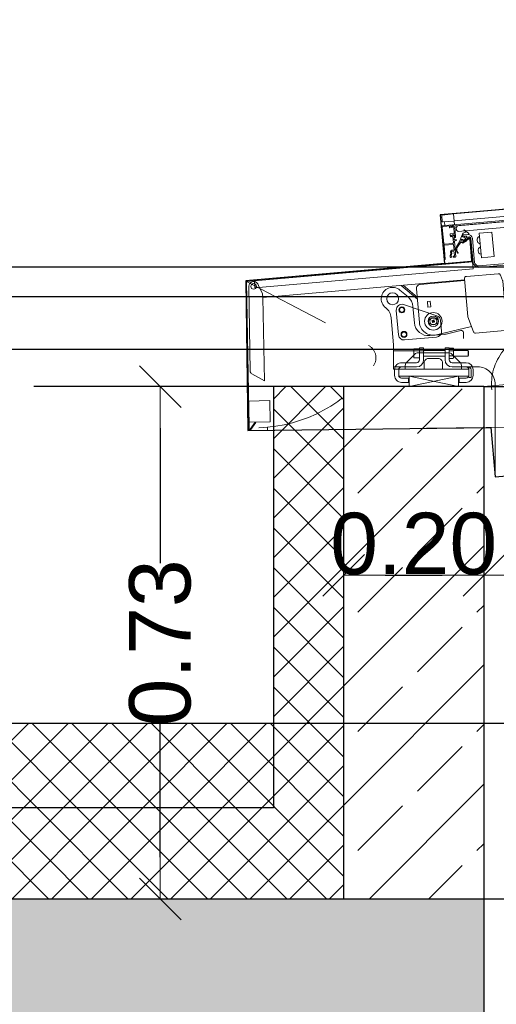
# Model space of a CAD drawing. Header units: metres. Extents: x -12 to 62.3, y -22.2 to 2.8.
# Tile 108 of 214: x 24.1 to 24.8, y -2.5 to -1.1. Entities that reach past the tile are written whole.
import ezdxf

# ---------------------------------------------------------------- set-up
doc = ezdxf.new("R2010")
doc.units = ezdxf.units.M
doc.header["$LTSCALE"] = 20
doc.header["$MEASUREMENT"] = 0
doc.linetypes.add('HIDDEN', pattern=[0.009525, 0.00635, -0.003175])
doc.linetypes.add('SNIT2', pattern=[0.02, 0.01, -0.002, 0.002, -0.002, 0.002, -0.002])
doc.layers.get('0').update_dxf_attribs({"color": 8, "lineweight": 9})
doc.layers.get('Defpoints').update_dxf_attribs({"color": 8, "lineweight": 9})
for name, color, linetype in [('Neubau__ GHIW - Attika', 8, 'Continuous'), ('Neubau__ GHIW- Attika Fassade', 8, 'Continuous'), ('Neubau_A-Dach', 8, 'Continuous'), ('Neubau_A-Decken', 8, 'Continuous'), ('Neubau_B-Aufbau auf Decke oder Dach', 8, 'Continuous'), ('Neubau_S-Linien _ Schraffuren.2D', 8, 'Continuous'), ('Neubau_T-Bemaßung', 8, 'Continuous')]:
    doc.layers.add(name, color=color, linetype=linetype)
doc.layers.add('S-Linien _ Schraffuren.2D', color=8, linetype='Continuous', lineweight=9)
doc.styles.add('ERSTELLTER_STIL_2', font='arial.ttf')
doc.dimstyles.new('ERSTELLTER_STIL__1', dxfattribs={"dimtxt": 0.0875, "dimasz": 0.059375, "dimexe": 0.18, "dimexo": 0.0625, "dimgap": 0, "dimtad": 1, "dimzin": 0, "dimdsep": 46, "dimtxsty": 'ERSTELLTER_STIL_2', "dimblk": 'ARROWHEAD_6', "dimblk1": 'ARROWHEAD_6', "dimblk2": 'ARROWHEAD_6', "dimcen": 0.09, "dimclrd": 7, "dimclre": 7, "dimclrt": 7, "dimazin": 0, "dimtfac": 1, "dimtdec": 4, "dimtmove": 0, "dimatfit": 3, "dimfxl": 1, "dimtolj": 1, "dimtzin": 0, "dimarcsym": 0})
doc.dimstyles.new('ERSTELLTER_STIL__2', dxfattribs={"dimtxt": 0.0875, "dimasz": 0.059375, "dimexe": 0.18, "dimexo": 0.0625, "dimgap": 0, "dimtad": 1, "dimtih": 1, "dimtoh": 1, "dimzin": 0, "dimdsep": 46, "dimtxsty": 'ERSTELLTER_STIL_2', "dimblk": 'ARROWHEAD_6', "dimblk1": 'ARROWHEAD_6', "dimblk2": 'ARROWHEAD_6', "dimcen": 0.09, "dimclrd": 7, "dimclre": 7, "dimclrt": 7, "dimazin": 0, "dimtfac": 1, "dimtdec": 4, "dimtmove": 0, "dimatfit": 3, "dimfxl": 1, "dimtolj": 1, "dimtzin": 0, "dimarcsym": 0})
pattern_1 = [(45, (2952.9134, -10.175), (-0.0848528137, 0.0848528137), []), (45, (2952.87097, -10.13257), (-0.0848528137, 0.0848528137), [0.09, -0.03])]
pattern_2 = [(45, (2952.9134, -10.175), (-0.02828427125, 0.02828427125), []), (135, (2952.9134, -10.175), (0.02828427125, 0.02828427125), [])]

# ---------------------------------------------------------------- blocks, each defined once
blk = doc.blocks.new('ARROWHEAD_6')
at = {"color": 0, "linetype": 'Continuous', "lineweight": 0}
for p, q in [((-0.5, -0.5), (0.5, 0.5)), ((0, 0), (-1, 0))]:
    blk.add_line(p, q, dxfattribs=at)
blk = doc.blocks.new('*D492')
at = {"layer": 'Defpoints', "color": 0, "linetype": 'Continuous', "transparency": 16777216}
for p in [(19.0274, -2.395), (43.301, -2.395), (45.355, -2.695)]:
    blk.add_point(p, dxfattribs=at)
at = {"layer": 'Neubau_T-Bemaßung', "linetype": 'Continuous', "lineweight": -2, "transparency": 16777216}
for p, q in [((19.0274, -2.3356), (19.0274, -2.2763)), ((43.2385, -2.395), (18.8474, -2.395)), ((19.0274, -2.395), (19.0274, -2.4317)), ((19.0274, -2.695), (19.0274, -2.6586)), ((45.2925, -2.695), (18.8474, -2.695)), ((19.0274, -2.7544), (19.0274, -2.8138))]:
    blk.add_line(p, q, dxfattribs=at)
at = {"layer": 'Neubau_T-Bemaßung', "linetype": 'Continuous', "lineweight": -2, "transparency": 16777216, "xscale": 0.059375, "yscale": 0.059375, "zscale": 0.059375}
for p, rotation in [((19.0274, -2.395), 270), ((19.0274, -2.695), 90)]:
    blk.add_blockref('ARROWHEAD_6', p, dxfattribs=dict(at, rotation=rotation))
at = {"layer": 'Neubau_T-Bemaßung', "linetype": 'Continuous', "transparency": 16777216, "insert": (19.0274, -2.5451), "char_height": 0.0875, "attachment_point": 5, "rotation": 90, "style": 'ERSTELLTER_STIL_2'}
blk.add_mtext('\\A1;0.30', dxfattribs=at)
blk = doc.blocks.new('*D493')
at = {"layer": 'Defpoints', "color": 0, "linetype": 'Continuous', "transparency": 16777216}
for p in [(19.0274, -2.145), (55.892, -2.145), (43.301, -2.395)]:
    blk.add_point(p, dxfattribs=at)
at = {"layer": 'Neubau_T-Bemaßung', "linetype": 'Continuous', "lineweight": -2, "transparency": 16777216}
for p, q in [((19.0274, -2.0856), (19.0274, -2.0263)), ((55.8295, -2.145), (18.8474, -2.145)), ((19.0274, -2.145), (19.0274, -2.1562)), ((19.0274, -2.395), (19.0274, -2.3841)), ((43.2385, -2.395), (18.8474, -2.395)), ((19.0274, -2.4544), (19.0274, -2.5138))]:
    blk.add_line(p, q, dxfattribs=at)
at = {"layer": 'Neubau_T-Bemaßung', "linetype": 'Continuous', "lineweight": -2, "transparency": 16777216, "xscale": 0.059375, "yscale": 0.059375, "zscale": 0.059375}
for p, rotation in [((19.0274, -2.145), 270), ((19.0274, -2.395), 90)]:
    blk.add_blockref('ARROWHEAD_6', p, dxfattribs=dict(at, rotation=rotation))
at = {"layer": 'Neubau_T-Bemaßung', "linetype": 'Continuous', "transparency": 16777216, "insert": (19.0274, -2.2701), "char_height": 0.0875, "attachment_point": 5, "rotation": 90, "style": 'ERSTELLTER_STIL_2'}
blk.add_mtext('\\A1;0.25', dxfattribs=at)
blk = doc.blocks.new('*D501')
at = {"layer": 'Defpoints', "color": 0, "linetype": 'Continuous', "transparency": 16777216}
for p in [(19.3774, -2.395), (43.301, -2.395), (45.355, -2.695)]:
    blk.add_point(p, dxfattribs=at)
at = {"layer": 'Neubau_T-Bemaßung', "linetype": 'Continuous', "lineweight": -2, "transparency": 16777216}
for p, q in [((19.3774, -2.3356), (19.3774, -2.2763)), ((43.2385, -2.395), (19.1974, -2.395)), ((19.3774, -2.395), (19.3774, -2.4317)), ((19.3774, -2.695), (19.3774, -2.6586)), ((45.2925, -2.695), (19.1974, -2.695)), ((19.3774, -2.7544), (19.3774, -2.8138))]:
    blk.add_line(p, q, dxfattribs=at)
at = {"layer": 'Neubau_T-Bemaßung', "linetype": 'Continuous', "lineweight": -2, "transparency": 16777216, "xscale": 0.059375, "yscale": 0.059375, "zscale": 0.059375}
for p, rotation in [((19.3774, -2.395), 270), ((19.3774, -2.695), 90)]:
    blk.add_blockref('ARROWHEAD_6', p, dxfattribs=dict(at, rotation=rotation))
at = {"layer": 'Neubau_T-Bemaßung', "linetype": 'Continuous', "transparency": 16777216, "insert": (19.3774, -2.5451), "char_height": 0.0875, "attachment_point": 5, "rotation": 90, "style": 'ERSTELLTER_STIL_2'}
blk.add_mtext('\\A1;0.30', dxfattribs=at)
blk = doc.blocks.new('*D442')
at = {"layer": 'Defpoints', "color": 0, "linetype": 'Continuous', "transparency": 16777216}
for p in [(2.6448, -2.395), (43.301, -2.395), (45.355, -2.695)]:
    blk.add_point(p, dxfattribs=at)
at = {"layer": 'Neubau_T-Bemaßung', "linetype": 'Continuous', "lineweight": -2, "transparency": 16777216}
for p, q in [((2.6448, -2.3356), (2.6448, -2.2763)), ((43.2385, -2.395), (2.4648, -2.395)), ((2.6448, -2.395), (2.6448, -2.4317)), ((2.6448, -2.695), (2.6448, -2.6586)), ((45.2925, -2.695), (2.4648, -2.695)), ((2.6448, -2.7544), (2.6448, -2.8138))]:
    blk.add_line(p, q, dxfattribs=at)
at = {"layer": 'Neubau_T-Bemaßung', "linetype": 'Continuous', "lineweight": -2, "transparency": 16777216, "xscale": 0.059375, "yscale": 0.059375, "zscale": 0.059375}
for p, rotation in [((2.6448, -2.395), 270), ((2.6448, -2.695), 90)]:
    blk.add_blockref('ARROWHEAD_6', p, dxfattribs=dict(at, rotation=rotation))
at = {"layer": 'Neubau_T-Bemaßung', "linetype": 'Continuous', "transparency": 16777216, "insert": (2.6448, -2.5451), "char_height": 0.0875, "attachment_point": 5, "rotation": 90, "style": 'ERSTELLTER_STIL_2'}
blk.add_mtext('\\A1;0.30', dxfattribs=at)
blk = doc.blocks.new('*D443')
at = {"layer": 'Defpoints', "color": 0, "linetype": 'Continuous', "transparency": 16777216}
for p in [(2.6448, -2.145), (55.892, -2.145), (43.301, -2.395)]:
    blk.add_point(p, dxfattribs=at)
at = {"layer": 'Neubau_T-Bemaßung', "linetype": 'Continuous', "lineweight": -2, "transparency": 16777216}
for p, q in [((2.6448, -2.0856), (2.6448, -2.0263)), ((55.8295, -2.145), (2.4648, -2.145)), ((2.6448, -2.145), (2.6448, -2.1562)), ((2.6448, -2.395), (2.6448, -2.3841)), ((43.2385, -2.395), (2.4648, -2.395)), ((2.6448, -2.4544), (2.6448, -2.5138))]:
    blk.add_line(p, q, dxfattribs=at)
at = {"layer": 'Neubau_T-Bemaßung', "linetype": 'Continuous', "lineweight": -2, "transparency": 16777216, "xscale": 0.059375, "yscale": 0.059375, "zscale": 0.059375}
for p, rotation in [((2.6448, -2.145), 270), ((2.6448, -2.395), 90)]:
    blk.add_blockref('ARROWHEAD_6', p, dxfattribs=dict(at, rotation=rotation))
at = {"layer": 'Neubau_T-Bemaßung', "linetype": 'Continuous', "transparency": 16777216, "insert": (2.6448, -2.2701), "char_height": 0.0875, "attachment_point": 5, "rotation": 90, "style": 'ERSTELLTER_STIL_2'}
blk.add_mtext('\\A1;0.25', dxfattribs=at)
blk = doc.blocks.new('*D449')
at = {"layer": 'Defpoints', "color": 0, "linetype": 'Continuous', "transparency": 16777216}
for p in [(2.9948, -2.395), (43.301, -2.395), (45.355, -2.695)]:
    blk.add_point(p, dxfattribs=at)
at = {"layer": 'Neubau_T-Bemaßung', "linetype": 'Continuous', "lineweight": -2, "transparency": 16777216}
for p, q in [((2.9948, -2.3356), (2.9948, -2.2763)), ((43.2385, -2.395), (2.8148, -2.395)), ((2.9948, -2.395), (2.9948, -2.4317)), ((2.9948, -2.695), (2.9948, -2.6586)), ((45.2925, -2.695), (2.8148, -2.695)), ((2.9948, -2.7544), (2.9948, -2.8138))]:
    blk.add_line(p, q, dxfattribs=at)
at = {"layer": 'Neubau_T-Bemaßung', "linetype": 'Continuous', "lineweight": -2, "transparency": 16777216, "xscale": 0.059375, "yscale": 0.059375, "zscale": 0.059375}
for p, rotation in [((2.9948, -2.395), 270), ((2.9948, -2.695), 90)]:
    blk.add_blockref('ARROWHEAD_6', p, dxfattribs=dict(at, rotation=rotation))
at = {"layer": 'Neubau_T-Bemaßung', "linetype": 'Continuous', "transparency": 16777216, "insert": (2.9948, -2.5451), "char_height": 0.0875, "attachment_point": 5, "rotation": 90, "style": 'ERSTELLTER_STIL_2'}
blk.add_mtext('\\A1;0.30', dxfattribs=at)
blk = doc.blocks.new('*D411')
at = {"layer": 'Defpoints', "color": 0, "linetype": 'Continuous', "transparency": 16777216}
for p in [(24.58, -1.665), (24.78, -1.665), (24.78, -1.9338)]:
    blk.add_point(p, dxfattribs=at)
at = {"layer": 'Neubau_T-Bemaßung', "linetype": 'Continuous', "lineweight": -2, "transparency": 16777216}
for p, q in [((24.58, -1.7275), (24.58, -2.1138)), ((24.78, -1.7275), (24.78, -2.1138)), ((24.6394, -1.9338), (24.7206, -1.9338))]:
    blk.add_line(p, q, dxfattribs=at)
at = {"layer": 'Neubau_T-Bemaßung', "linetype": 'Continuous', "lineweight": -2, "transparency": 16777216, "xscale": 0.059375, "yscale": 0.059375, "zscale": 0.059375, "rotation": 180}
blk.add_blockref('ARROWHEAD_6', (24.58, -1.9338), dxfattribs=at)
at = {"layer": 'Neubau_T-Bemaßung', "linetype": 'Continuous', "lineweight": -2, "transparency": 16777216, "xscale": 0.059375, "yscale": 0.059375, "zscale": 0.059375}
blk.add_blockref('ARROWHEAD_6', (24.78, -1.9338), dxfattribs=at)
at = {"layer": 'Neubau_T-Bemaßung', "linetype": 'Continuous', "transparency": 16777216, "insert": (24.68, -1.8891), "char_height": 0.0875, "attachment_point": 5, "style": 'ERSTELLTER_STIL_2'}
blk.add_mtext('\\A1;0.20', dxfattribs=at)
blk = doc.blocks.new('*D412')
at = {"layer": 'Defpoints', "color": 0, "linetype": 'Continuous', "transparency": 16777216}
for p in [(24.78, -1.665), (30.03, -1.665), (30.03, -1.9338)]:
    blk.add_point(p, dxfattribs=at)
at = {"layer": 'Neubau_T-Bemaßung', "linetype": 'Continuous', "lineweight": -2, "transparency": 16777216}
for p, q in [((24.78, -1.7275), (24.78, -2.1138)), ((30.03, -1.7275), (30.03, -2.1138)), ((24.8394, -1.9338), (29.9706, -1.9338))]:
    blk.add_line(p, q, dxfattribs=at)
at = {"layer": 'Neubau_T-Bemaßung', "linetype": 'Continuous', "lineweight": -2, "transparency": 16777216, "xscale": 0.059375, "yscale": 0.059375, "zscale": 0.059375, "rotation": 180}
blk.add_blockref('ARROWHEAD_6', (24.78, -1.9338), dxfattribs=at)
at = {"layer": 'Neubau_T-Bemaßung', "linetype": 'Continuous', "lineweight": -2, "transparency": 16777216, "xscale": 0.059375, "yscale": 0.059375, "zscale": 0.059375}
blk.add_blockref('ARROWHEAD_6', (30.03, -1.9338), dxfattribs=at)
at = {"layer": 'Neubau_T-Bemaßung', "linetype": 'Continuous', "transparency": 16777216, "insert": (27.4015, -1.8891), "char_height": 0.0875, "attachment_point": 5, "style": 'ERSTELLTER_STIL_2'}
blk.add_mtext('\\A1;5.25', dxfattribs=at)
blk = doc.blocks.new('*D414')
at = {"layer": 'Defpoints', "color": 0, "linetype": 'Continuous', "transparency": 16777216}
for p in [(24.3188, -1.665), (24.58, -1.665), (24.58, -2.395)]:
    blk.add_point(p, dxfattribs=at)
at = {"layer": 'Neubau_T-Bemaßung', "linetype": 'Continuous', "lineweight": -2, "transparency": 16777216}
for p, q in [((24.5175, -1.665), (24.1388, -1.665)), ((24.3188, -1.7244), (24.3188, -1.9165)), ((24.3188, -2.3356), (24.3188, -2.1438)), ((24.5175, -2.395), (24.1388, -2.395))]:
    blk.add_line(p, q, dxfattribs=at)
at = {"layer": 'Neubau_T-Bemaßung', "linetype": 'Continuous', "lineweight": -2, "transparency": 16777216, "xscale": 0.059375, "yscale": 0.059375, "zscale": 0.059375}
for p, rotation in [((24.3188, -1.665), 90), ((24.3188, -2.395), 270)]:
    blk.add_blockref('ARROWHEAD_6', p, dxfattribs=dict(at, rotation=rotation))
at = {"layer": 'Neubau_T-Bemaßung', "linetype": 'Continuous', "transparency": 16777216, "insert": (24.3188, -2.0301), "char_height": 0.0875, "attachment_point": 5, "rotation": 90, "style": 'ERSTELLTER_STIL_2'}
blk.add_mtext('\\A1;0.73', dxfattribs=at)
blk = doc.blocks.new('*D426')
at = {"layer": 'Defpoints', "color": 0, "linetype": 'Continuous', "transparency": 16777216}
for p in [(8.7601, -2.395), (43.301, -2.395), (45.355, -2.695)]:
    blk.add_point(p, dxfattribs=at)
at = {"layer": 'Neubau_T-Bemaßung', "linetype": 'Continuous', "lineweight": -2, "transparency": 16777216}
for p, q in [((8.7601, -2.3356), (8.7601, -2.2763)), ((43.2385, -2.395), (8.5801, -2.395)), ((8.7601, -2.395), (8.7601, -2.4317)), ((8.7601, -2.695), (8.7601, -2.6586)), ((45.2925, -2.695), (8.5801, -2.695)), ((8.7601, -2.7544), (8.7601, -2.8138))]:
    blk.add_line(p, q, dxfattribs=at)
at = {"layer": 'Neubau_T-Bemaßung', "linetype": 'Continuous', "lineweight": -2, "transparency": 16777216, "xscale": 0.059375, "yscale": 0.059375, "zscale": 0.059375}
for p, rotation in [((8.7601, -2.395), 270), ((8.7601, -2.695), 90)]:
    blk.add_blockref('ARROWHEAD_6', p, dxfattribs=dict(at, rotation=rotation))
at = {"layer": 'Neubau_T-Bemaßung', "linetype": 'Continuous', "transparency": 16777216, "insert": (8.7601, -2.5451), "char_height": 0.0875, "attachment_point": 5, "rotation": 90, "style": 'ERSTELLTER_STIL_2'}
blk.add_mtext('\\A1;0.30', dxfattribs=at)
blk = doc.blocks.new('*D427')
at = {"layer": 'Defpoints', "color": 0, "linetype": 'Continuous', "transparency": 16777216}
for p in [(8.7601, -2.145), (55.892, -2.145), (43.301, -2.395)]:
    blk.add_point(p, dxfattribs=at)
at = {"layer": 'Neubau_T-Bemaßung', "linetype": 'Continuous', "lineweight": -2, "transparency": 16777216}
for p, q in [((8.7601, -2.0856), (8.7601, -2.0263)), ((55.8295, -2.145), (8.5801, -2.145)), ((8.7601, -2.145), (8.7601, -2.1562)), ((8.7601, -2.395), (8.7601, -2.3841)), ((43.2385, -2.395), (8.5801, -2.395)), ((8.7601, -2.4544), (8.7601, -2.5138))]:
    blk.add_line(p, q, dxfattribs=at)
at = {"layer": 'Neubau_T-Bemaßung', "linetype": 'Continuous', "lineweight": -2, "transparency": 16777216, "xscale": 0.059375, "yscale": 0.059375, "zscale": 0.059375}
for p, rotation in [((8.7601, -2.145), 270), ((8.7601, -2.395), 90)]:
    blk.add_blockref('ARROWHEAD_6', p, dxfattribs=dict(at, rotation=rotation))
at = {"layer": 'Neubau_T-Bemaßung', "linetype": 'Continuous', "transparency": 16777216, "insert": (8.7601, -2.2701), "char_height": 0.0875, "attachment_point": 5, "rotation": 90, "style": 'ERSTELLTER_STIL_2'}
blk.add_mtext('\\A1;0.25', dxfattribs=at)
blk = doc.blocks.new('*D433')
at = {"layer": 'Defpoints', "color": 0, "linetype": 'Continuous', "transparency": 16777216}
for p in [(9.1101, -2.395), (43.301, -2.395), (45.355, -2.695)]:
    blk.add_point(p, dxfattribs=at)
at = {"layer": 'Neubau_T-Bemaßung', "linetype": 'Continuous', "lineweight": -2, "transparency": 16777216}
for p, q in [((9.1101, -2.3356), (9.1101, -2.2763)), ((43.2385, -2.395), (8.9301, -2.395)), ((9.1101, -2.395), (9.1101, -2.4317)), ((9.1101, -2.695), (9.1101, -2.6586)), ((45.2925, -2.695), (8.9301, -2.695)), ((9.1101, -2.7544), (9.1101, -2.8138))]:
    blk.add_line(p, q, dxfattribs=at)
at = {"layer": 'Neubau_T-Bemaßung', "linetype": 'Continuous', "lineweight": -2, "transparency": 16777216, "xscale": 0.059375, "yscale": 0.059375, "zscale": 0.059375}
for p, rotation in [((9.1101, -2.395), 270), ((9.1101, -2.695), 90)]:
    blk.add_blockref('ARROWHEAD_6', p, dxfattribs=dict(at, rotation=rotation))
at = {"layer": 'Neubau_T-Bemaßung', "linetype": 'Continuous', "transparency": 16777216, "insert": (9.1101, -2.5451), "char_height": 0.0875, "attachment_point": 5, "rotation": 90, "style": 'ERSTELLTER_STIL_2'}
blk.add_mtext('\\A1;0.30', dxfattribs=at)

msp = doc.modelspace()

# ---------------------------------------------------------------- hatches: boundary and pattern name
at = {"layer": 'Neubau__ GHIW - Attika', "linetype": 'Continuous'}
h = msp.add_hatch(dxfattribs=at)
h.set_pattern_fill('BETON__STAHLBETON_0001', color=256, style=0, pattern_type=2)
h.set_pattern_definition(pattern_1)
h.paths.add_polyline_path([(24.78, -1.665), (24.58, -1.665), (24.58, -2.395), (24.78, -2.395)])
at = {"layer": 'Neubau_A-Dach', "linetype": 'Continuous'}
h = msp.add_hatch(dxfattribs=at)
h.set_pattern_fill('DÄMMUNG__HART_1_0001', color=256, style=0, pattern_type=2)
h.set_pattern_definition(pattern_2)
h.paths.add_polyline_path([(24.58, -1.665), (24.48, -1.665), (24.48, -2.265), (24.58, -2.265)])
at = {"layer": 'Neubau_A-Decken', "linetype": 'Continuous'}
h = msp.add_hatch(dxfattribs=at)
h.set_pattern_fill('BETON__STAHLBETON_0001', color=256, style=0, pattern_type=2)
h.set_pattern_definition(pattern_1)
h.paths.add_polyline_path([(24.78, -2.395), (12.4, -2.395), (12.4, -2.695), (24.78, -2.695)])
at = {"layer": 'Neubau_B-Aufbau auf Decke oder Dach', "linetype": 'Continuous'}
h = msp.add_hatch(dxfattribs=at)
h.set_pattern_fill('DÄMMUNG__HART_1_0001', color=256, style=0, pattern_type=2)
h.set_pattern_definition(pattern_2)
h.paths.add_polyline_path([(12.7, -2.265), (24.48, -2.265), (24.48, -2.145), (12.7, -2.145)])
h = msp.add_hatch(dxfattribs=at)
h.set_pattern_fill('DÄMMUNG__HART_1_0001', color=256, style=0, pattern_type=2)
h.set_pattern_definition(pattern_2)
h.paths.add_polyline_path([(12.6, -2.395), (24.58, -2.395), (24.58, -2.265), (12.6, -2.265)])

# ---------------------------------------------------------------- linework, layer by layer
at = {"layer": 'Neubau__ GHIW - Attika', "linetype": 'Continuous'}
for q in [(24.58, -1.665), (30.03, -1.665), (24.78, -2.395)]:
    msp.add_line((24.78, -1.665), q, dxfattribs=at)
at = {"layer": 'Neubau__ GHIW - Attika', "linetype": 'Continuous', "flags": 128}
msp.add_lwpolyline([(24.58, -1.665), (24.58, -2.265), (24.58, -2.395)], dxfattribs=at)
at = {"layer": 'Neubau__ GHIW- Attika Fassade', "linetype": 'Continuous'}
for p, q in [((45.81, -1.4949), (12.6, -1.4949)), ((45.0223, -1.537), (12.6, -1.537)), ((45.0223, -1.612), (12.6, -1.612))]:
    msp.add_line(p, q, dxfattribs=at)
at = {"layer": 'Neubau_A-Dach', "linetype": 'Continuous'}
for p, q in [((24.48, -1.665), (24.48, -2.145)), ((24.58, -1.665), (24.48, -1.665)), ((24.48, -2.145), (24.48, -2.265))]:
    msp.add_line(p, q, dxfattribs=at)
at = {"layer": 'Neubau_A-Decken', "linetype": 'Continuous'}
msp.add_line((24.78, -2.395), (24.78, -2.695), dxfattribs=at)
at = {"layer": 'Neubau_A-Decken', "linetype": 'Continuous', "flags": 128}
msp.add_lwpolyline([(24.78, -2.395), (24.58, -2.395), (12.6, -2.395), (12.4, -2.395)], dxfattribs=at)
at = {"layer": 'Neubau_B-Aufbau auf Decke oder Dach', "linetype": 'Continuous'}
for p, q in [((24.48, -2.145), (12.7, -2.145)), ((24.48, -2.265), (12.7, -2.265))]:
    msp.add_line(p, q, dxfattribs=at)
at = {"layer": 'Neubau_S-Linien _ Schraffuren.2D', "linetype": 'Continuous', "flags": 128}
msp.add_lwpolyline([(24.7239, -1.4897), (24.4408, -1.5144), (24.4437, -1.7278), (24.7901, -1.7231), (24.7962, -1.7935), (27.405, -1.5656), (30.0137, -1.7936), (30.0199, -1.7232), (30.3663, -1.7278), (30.3691, -1.5144), (30.0861, -1.4897), (30.0921, -1.4207), (30.0467, -1.4167), (27.5001, -1.1942), (27.5037, -1.1525), (27.5021, -1.1509), (27.4048, -1.1424), (27.3079, -1.1509), (27.3063, -1.1528), (27.3109, -1.1941), (24.7633, -1.4167), (24.7179, -1.4206)], close=True, dxfattribs=at)
at = {"layer": 'S-Linien _ Schraffuren.2D', "linetype": 'HIDDEN'}
msp.add_line((24.78, -1.665), (27.405, -1.4334), dxfattribs=at)
at = {"layer": 'S-Linien _ Schraffuren.2D', "linetype": 'Continuous'}
for p, q in [((24.4652, -1.5382), (24.7525, -1.5131)), ((24.7363, -1.6139), (24.7369, -1.6121)), ((24.7247, -1.6137), (24.6942, -1.6137)), ((24.6942, -1.6217), (24.7247, -1.6217)), ((24.7307, -1.6139), (24.7363, -1.6139)), ((24.7307, -1.6214), (24.7363, -1.6214)), ((24.7575, -1.6137), (24.7369, -1.6137)), ((24.7369, -1.6217), (24.7575, -1.6217))]:
    msp.add_line(p, q, dxfattribs=at)
at = {"layer": 'S-Linien _ Schraffuren.2D', "color": 21, "linetype": 'Continuous'}
for points in [[(24.7367, -1.419), (27.3111, -1.1941)], [(24.7376, -1.429), (27.3119, -1.2041)], [(27.3346, -1.2178), (24.7432, -1.4442), (24.741, -1.4424), (24.7407, -1.4384), (24.7425, -1.4362), (27.3339, -1.2098), (27.3369, -1.2444)], [(24.738, -1.4345), (24.7367, -1.4189)], [(24.6621, -1.521), (24.6852, -1.5404)], [(24.6849, -1.5375), (24.6649, -1.5207)], [(24.7103, -1.573), (24.7057, -1.5709)], [(24.7091, -1.5697), (24.707, -1.5742)], [(24.651, -1.614), (24.695, -1.614)], [(24.7363, -1.6252), (24.7369, -1.6233)], [(24.7437, -1.65), (24.6737, -1.665)], [(24.7437, -1.665), (24.6737, -1.65)]]:
    msp.add_lwpolyline(points, dxfattribs=at)
for points in [[(24.7367, -1.4189), (24.7205, -1.4207, 0.414746), (24.72, -1.4213), (24.7208, -1.4298, 0.405473), (24.7213, -1.4303), (24.7376, -1.4293)], [(24.7228, -1.4302, -0.413856), (24.7239, -1.4311), (24.7243, -1.4352, -0.119411), (24.7242, -1.4357)], [(24.8181, -1.4275), (24.7364, -1.4346, 0.829834), (24.7363, -1.4354, -0.308298), (24.7368, -1.436), (24.7369, -1.4365, -0.416881), (24.7364, -1.4371), (24.7339, -1.4373, -0.396691), (24.7336, -1.437), (24.7336, -1.4369, 0.199407), (24.7335, -1.4367), (24.733, -1.4363, 0.346302), (24.7326, -1.4363), (24.7314, -1.4371, 0.271704), (24.731, -1.438), (24.731, -1.4386, 0.411874), (24.7316, -1.439), (24.7365, -1.4386, -0.412562), (24.7371, -1.439), (24.7377, -1.4467, -0.45726), (24.7373, -1.4472), (24.7323, -1.4476, 0.41568), (24.7319, -1.4482), (24.7319, -1.4488, 0.269968), (24.7325, -1.4496), (24.7338, -1.4502, 0.302573), (24.7341, -1.4501), (24.7351, -1.449, -0.225475), (24.7353, -1.4489), (24.7374, -1.4487, -0.416252), (24.738, -1.4491), (24.7383, -1.4525, 0.410926), (24.7386, -1.4528), (24.7395, -1.4527, 0.440901), (24.7398, -1.4524), (24.7384, -1.4365, -0.421371), (24.7388, -1.4359), (24.8212, -1.4287, 0.813522)], [(24.4419, -1.5153), (24.7619, -1.4873, 0.415533), (24.7636, -1.4854), (24.7609, -1.4549, 0.579281), (24.7581, -1.4536), (24.7493, -1.4598), (24.7498, -1.4606), (24.7587, -1.4544, -0.583205), (24.7599, -1.455), (24.7626, -1.4855, -0.422495), (24.7618, -1.4864), (24.4408, -1.5144)], [(24.8093, -1.492), (24.7721, -1.4952, -0.19876), (24.7692, -1.4943), (24.7661, -1.4917, -0.19855), (24.7647, -1.489), (24.7616, -1.454, 0.81764), (24.7568, -1.4534), (24.7561, -1.4556, -0.292268), (24.7513, -1.4593), (24.7483, -1.4596, -0.59819), (24.7473, -1.4583), (24.7479, -1.4565, -0.416422), (24.7498, -1.4556), (24.75, -1.4557, -0.431938), (24.7502, -1.4559), (24.7498, -1.4572, 0.552584), (24.75, -1.4574), (24.7512, -1.4573, 0.301772), (24.7542, -1.4549), (24.7549, -1.4528, -0.093332), (24.7557, -1.4514, 0.67246), (24.7552, -1.4506), (24.752, -1.4508, 0.266556), (24.7518, -1.451), (24.7514, -1.4522, -0.405401), (24.7511, -1.4523), (24.7509, -1.4522, -0.413851), (24.7499, -1.4504), (24.7501, -1.4496, -0.305696), (24.751, -1.4489), (24.7571, -1.4484, -0.413738), (24.7636, -1.4538), (24.7667, -1.4888, 0.195932), (24.7674, -1.4902), (24.7705, -1.4928, 0.19694), (24.7719, -1.4932), (24.8129, -1.4896, -0.419621)], [(24.774, -1.4517, 0.537311), (24.7734, -1.4514, 0.661928), (24.7743, -1.4617, 0.537313), (24.7748, -1.4613)], [(24.7753, -1.4667, 0.537311), (24.7747, -1.4663, 0.661928), (24.7756, -1.4766, 0.537313), (24.7761, -1.4762)], [(24.4408, -1.5144), (24.4445, -1.7254, 0.726565), (24.4478, -1.7264), (24.4548, -1.7161), (24.4539, -1.7155), (24.447, -1.7258, -0.741441), (24.4455, -1.7254), (24.4419, -1.5153)], [(24.7526, -1.5139), (24.6894, -1.5194, 0.415638), (24.6839, -1.5259), (24.6881, -1.5737, 0.457759), (24.7126, -1.5914), (24.7623, -1.5796)], [(24.7509, -1.5967), (24.7509, -1.5881, 0.484442), (24.7472, -1.5852), (24.7261, -1.5902, -0.036624), (24.7232, -1.5907), (24.7028, -1.5925, -0.414215), (24.6811, -1.5743), (24.679, -1.5508, 0.198913), (24.672, -1.5372), (24.6604, -1.5275, 1.02231), (24.6401, -1.5528, -0.210407), (24.6479, -1.567), (24.6512, -1.6055), (24.6512, -1.612), (24.6512, -1.637)], [(27.405, -1.5656), (24.7962, -1.7935), (24.7962, -1.662, 0.414214), (24.7712, -1.637), (24.748, -1.637)], [(24.7577, -1.637, -0.414214), (24.7617, -1.641), (24.7617, -1.6523), (24.7587, -1.6523), (24.7587, -1.641, 0.414214), (24.7577, -1.64), (24.721, -1.64), (24.721, -1.631, 0.414214), (24.715, -1.625), (24.701, -1.625, 0.414214), (24.695, -1.631), (24.695, -1.64), (24.651, -1.64), (24.651, -1.637), (24.668, -1.637)], [(24.748, -1.64), (24.748, -1.635, 0.198911), (24.7462, -1.6307), (24.7342, -1.6187, 0.198914), (24.73, -1.617), (24.686, -1.617, 0.198911), (24.6817, -1.6187), (24.6697, -1.6307, 0.198913), (24.668, -1.635), (24.668, -1.64)]]:
    msp.add_lwpolyline(points, format="xyb", dxfattribs=at)
for points in [[(24.7364, -1.4625), (24.7236, -1.4636, 0.555735), (24.7232, -1.4642), (24.7248, -1.4833, -0.431701), (24.7244, -1.4839), (24.7239, -1.4839, -0.421437), (24.7234, -1.4834), (24.7193, -1.4366, -0.418621), (24.7197, -1.4361), (24.7355, -1.4347, -0.412582), (24.736, -1.4352), (24.736, -1.4354, -0.243909), (24.7359, -1.4357), (24.7344, -1.4369, -0.358827), (24.7341, -1.4369), (24.7333, -1.4362, 0.191931), (24.733, -1.4362), (24.7216, -1.4372, 0.419397), (24.7207, -1.4383), (24.7229, -1.4612, 0.418492), (24.724, -1.4621), (24.7356, -1.4611, 0.442352), (24.7365, -1.46), (24.7357, -1.4516, 0.41205), (24.7354, -1.4513), (24.7331, -1.4515, -0.413338), (24.7326, -1.451), (24.7325, -1.4507, -0.417463), (24.733, -1.4502), (24.7343, -1.4501, 0.231969), (24.7345, -1.45), (24.7351, -1.4492, -0.352386), (24.7355, -1.4491), (24.7378, -1.4505, -0.244781), (24.7381, -1.4508), (24.7381, -1.4513, -0.417272), (24.7378, -1.4516), (24.7377, -1.4516, 0.414438), (24.7375, -1.4519), (24.7378, -1.4556, 0.399792), (24.7381, -1.4559), (24.7404, -1.4559, -0.810885), (24.7406, -1.4568), (24.7382, -1.4579, 0.312856), (24.738, -1.4582), (24.7399, -1.48, -0.448681), (24.7395, -1.4805), (24.737, -1.4808, -0.427747), (24.7364, -1.4803), (24.7364, -1.4798, -0.424966), (24.7368, -1.4793), (24.7378, -1.4792, 0.455157), (24.7383, -1.4786), (24.7379, -1.4741, 0.414289), (24.7357, -1.4723), (24.7345, -1.4724, 0.421036), (24.734, -1.473), (24.7343, -1.4755, -0.074246), (24.7342, -1.4757), (24.7335, -1.4784, 0.135313), (24.7335, -1.4785), (24.7337, -1.4805, -0.421403), (24.7332, -1.4811), (24.7327, -1.4811, -0.418323), (24.7322, -1.4807), (24.732, -1.4784, -0.094143), (24.732, -1.4782), (24.7327, -1.4756, 0.083924), (24.7327, -1.4754), (24.7325, -1.4731, -0.412208), (24.7344, -1.4709), (24.7371, -1.4707, 0.398925), (24.7375, -1.4702), (24.7369, -1.463, 0.416539)], [(24.7502, -1.4493), (24.7495, -1.4514, 0.412056), (24.7497, -1.4518), (24.7514, -1.4523, 0.382292), (24.7516, -1.4522), (24.7519, -1.4516, -0.617464), (24.7522, -1.4516), (24.7535, -1.4541, -0.413208), (24.7529, -1.4557), (24.7505, -1.4569, -0.650478), (24.7502, -1.4567), (24.7503, -1.4561, 0.393338), (24.7502, -1.4558), (24.7486, -1.4553, 0.42819), (24.7482, -1.4555), (24.747, -1.4592), (24.7421, -1.4667, 0.395513), (24.7434, -1.4743, -0.811027), (24.7431, -1.4748, -0.402339), (24.7411, -1.4661), (24.7455, -1.4587), (24.7485, -1.4496, -0.279563), (24.754, -1.4449, 0.61975), (24.7541, -1.4443), (24.7517, -1.442, -0.98295), (24.752, -1.4417), (24.7582, -1.4464, -0.691364), (24.7576, -1.4483), (24.7507, -1.4489, 0.302715), (24.7502, -1.4493)], [(24.7523, -1.5114), (24.757, -1.565, 0.081362), (24.7572, -1.5658), (24.765, -1.5869, 0.343995), (24.7681, -1.5888), (24.81, -1.5852, 0.417513), (24.8127, -1.5819), (24.8069, -1.5148, 0.080123), (24.8067, -1.514), (24.8035, -1.5061, 0.33267), (24.8004, -1.5042), (24.7551, -1.5081, 0.42128)], [(24.4449, -1.5224), (24.447, -1.6429, 0.267949), (24.4495, -1.6471), (24.4672, -1.6569), (24.4652, -1.538), (24.4645, -1.5327), (24.4587, -1.5209, 0.912946)], [(24.6669, -1.5986), (24.7125, -1.5947, 0.414215), (24.7198, -1.586), (24.7184, -1.571, 0.297984), (24.713, -1.5642), (24.6657, -1.5482, 0.54085), (24.6552, -1.5565), (24.6583, -1.5914, 0.414213)], [(24.7108, -1.576, 1.000004), (24.7101, -1.5675), (24.7051, -1.5679, 0.99999), (24.7059, -1.5764)], [(24.6842, -1.637), (24.6627, -1.637, 0.41423), (24.6587, -1.641), (24.6587, -1.649, 0.41423), (24.6627, -1.653), (24.6727, -1.653), (24.6727, -1.659), (24.6627, -1.659, -0.414218), (24.6527, -1.649), (24.6527, -1.641, -0.424625), (24.6631, -1.631), (24.6842, -1.631, 0.414125), (24.6882, -1.627), (24.6882, -1.61), (24.6942, -1.61), (24.6942, -1.627, -0.413909)], [(24.6882, -1.6242), (24.6882, -1.6112), (24.681, -1.6112, 0.414175), (24.6802, -1.612), (24.6802, -1.6234, 0.411904), (24.681, -1.6242)], [(24.7547, -1.637, -0.414213), (24.7587, -1.641), (24.7587, -1.649, -0.414225), (24.7547, -1.653), (24.7447, -1.653), (24.7447, -1.659), (24.7547, -1.659, 0.414218), (24.7647, -1.649), (24.7647, -1.641, 0.41421), (24.7547, -1.631), (24.7546, -1.631), (24.7545, -1.631), (24.7544, -1.631), (24.7544, -1.631), (24.7543, -1.631), (24.7543, -1.631), (24.7542, -1.631), (24.7347, -1.631, -0.414052), (24.7307, -1.627), (24.7307, -1.61), (24.7247, -1.61), (24.7247, -1.627, 0.413972), (24.7347, -1.637)]]:
    msp.add_lwpolyline(points, format="xyb", close=True, dxfattribs=at)
for points in [[(24.7735, -1.4465), (24.7766, -1.4814), (24.7945, -1.4798), (24.7915, -1.445)], [(24.4529, -1.5143), (24.4538, -1.5243), (24.7646, -1.4972), (24.7637, -1.4872)], [(24.7002, -1.552), (24.7042, -1.5516), (24.7035, -1.5436), (24.6995, -1.544)], [(24.7307, -1.6252), (24.7363, -1.6252), (24.7369, -1.6242), (24.7369, -1.6112), (24.7363, -1.6102), (24.7307, -1.6102)], [(24.7575, -1.6217), (24.7575, -1.6137), (24.7582, -1.6144), (24.7582, -1.621)], [(24.6587, -1.64), (24.7587, -1.64), (24.7587, -1.65), (24.6587, -1.65)], [(24.7437, -1.65), (24.6737, -1.65), (24.6737, -1.665), (24.7437, -1.665)], [(24.4453, -1.7157), (24.4753, -1.7151), (24.4748, -1.6851), (24.4448, -1.6857)]]:
    msp.add_lwpolyline(points, close=True, dxfattribs=at)
at = {"layer": 'S-Linien _ Schraffuren.2D', "color": 21, "linetype": 'HIDDEN'}
msp.add_lwpolyline([(24.4715, -1.7232), (24.4715, -1.7274), (24.903, -1.7216), (27.405, -1.503)], dxfattribs=at)
msp.add_lwpolyline([(24.4419, -1.5153), (24.6156, -1.6064, -0.449265), (24.6226, -1.6354, -0.234893), (24.4595, -1.7238)], format="xyb", dxfattribs=at)
at = {"layer": 'S-Linien _ Schraffuren.2D', "color": 21, "linetype": 'SNIT2'}
msp.add_lwpolyline([(24.8233, -1.5757), (24.8233, -1.5843, -0.08833), (24.8075, -1.6141, 0.194877), (24.7912, -1.6699)], format="xyb", dxfattribs=at)
at = {"layer": 'S-Linien _ Schraffuren.2D', "linetype": 'Continuous'}
for centre, radius in [((24.4519, -1.5223), 0.004), ((24.65, -1.54), 0.0085), ((24.6632, -1.5558), 0.00425), ((24.6632, -1.5558), 0.0034), ((24.708, -1.572), 0.0125), ((24.708, -1.572), 0.0075), ((24.708, -1.572), 0.00509), ((24.708, -1.572), 0.0015), ((24.6662, -1.5907), 0.00425), ((24.6662, -1.5907), 0.0034)]:
    msp.add_circle(centre, radius, dxfattribs=at)
for points in [[(24.7369, -1.6121), (24.7369, -1.6121), (24.7369, -1.612), (24.7369, -1.612), (24.7369, -1.6113), (24.7366, -1.6107), (24.7363, -1.6102)], [(24.7363, -1.6139), (24.7366, -1.6149), (24.7366, -1.6153), (24.7367, -1.6156), (24.7368, -1.6165), (24.7369, -1.6175), (24.7369, -1.6177)], [(24.7369, -1.6177), (24.7369, -1.618), (24.7369, -1.6184), (24.7368, -1.6187), (24.7368, -1.6196), (24.7365, -1.6205), (24.7363, -1.6214)], [(24.7369, -1.6233), (24.7369, -1.6233), (24.7369, -1.6233), (24.7369, -1.6232), (24.7369, -1.6226), (24.7366, -1.622), (24.7363, -1.6214)]]:
    msp.add_open_spline(points, degree=3, knots=[0, 0, 0, 0, 1, 1, 1, 2, 2, 2, 2], dxfattribs=at)

# ---------------------------------------------------------------- dimensions: what is measured, and where the dimension line sits
at = {"layer": 'Neubau_T-Bemaßung', "linetype": 'Continuous'}
for base, p1, p2, picture, middle in [((24.3188, -1.665), (24.58, -2.395), (24.58, -1.665), '*D414', (24.3188, -2.0301)), ((2.6448, -2.145), (43.301, -2.395), (55.892, -2.145), '*D443', (2.6448, -2.2701)), ((8.7601, -2.145), (43.301, -2.395), (55.892, -2.145), '*D427', (8.7601, -2.2701)), ((19.0274, -2.145), (43.301, -2.395), (55.892, -2.145), '*D493', (19.0274, -2.2701)), ((2.6448, -2.395), (45.355, -2.695), (43.301, -2.395), '*D442', (2.6448, -2.5451)), ((2.9948, -2.395), (45.355, -2.695), (43.301, -2.395), '*D449', (2.9948, -2.5451)), ((8.7601, -2.395), (45.355, -2.695), (43.301, -2.395), '*D426', (8.7601, -2.5451)), ((9.1101, -2.395), (45.355, -2.695), (43.301, -2.395), '*D433', (9.1101, -2.5451)), ((19.0274, -2.395), (45.355, -2.695), (43.301, -2.395), '*D492', (19.0274, -2.5451)), ((19.3774, -2.395), (45.355, -2.695), (43.301, -2.395), '*D501', (19.3774, -2.5451))]:
    dim = msp.add_linear_dim(base=base, p1=p1, p2=p2, angle=90, dimstyle='ERSTELLTER_STIL__1', override={"dimclrd": 256, "dimclre": 256, "dimclrt": 256}, dxfattribs=at)
    dim.commit()
    dim.dimension.update_dxf_attribs({"geometry": picture, "text_midpoint": middle, "dimtype": 160, "text_rotation": 90})
for base, p1, p2, picture, middle in [((24.78, -1.9338), (24.58, -1.665), (24.78, -1.665), '*D411', (24.68, -1.9338)), ((30.03, -1.9338), (24.78, -1.665), (30.03, -1.665), '*D412', (27.4015, -1.9338))]:
    dim = msp.add_linear_dim(base=base, p1=p1, p2=p2, dimstyle='ERSTELLTER_STIL__2', override={"dimclrd": 256, "dimclre": 256, "dimclrt": 256}, dxfattribs=at)
    dim.commit()
    dim.dimension.update_dxf_attribs({"geometry": picture, "text_midpoint": middle, "dimtype": 160})

doc.saveas('drawing.dxf')
